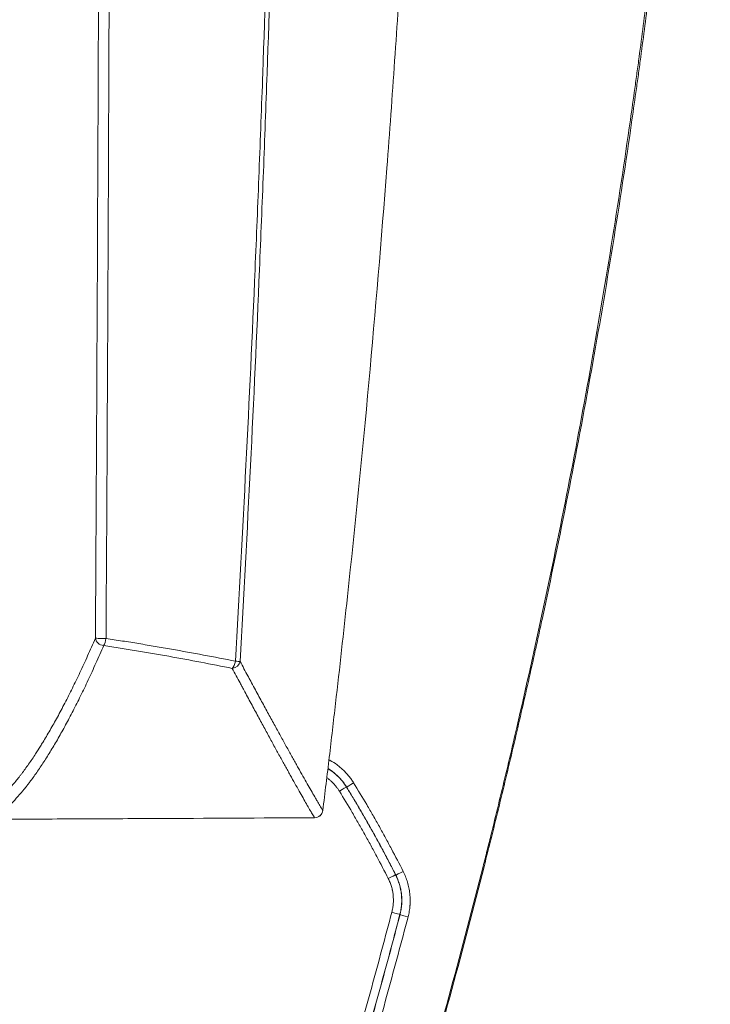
# Model space of a CAD drawing. Header units: millimetres. Extents: x 0 to 594, y 0 to 420.
# Tile 218 of 256: x 336 to 348, y 280 to 298. Entities that reach past the tile are written whole.
import ezdxf

# ---------------------------------------------------------------- set-up
doc = ezdxf.new("R2010")
doc.units = ezdxf.units.MM
doc.layers.add('1', color=7, linetype='Continuous', true_color=0xffffff)

msp = doc.modelspace()

# ---------------------------------------------------------------- linework, layer by layer
at = {"layer": '1', "color": 155, "linetype": 'Continuous', "lineweight": 13}
for p, q in [((341.845, 284.354), (341.843, 284.352)), ((342.728, 282.771), (342.73, 282.772)), ((342.806, 282.059), (342.804, 282.059))]:
    msp.add_line(p, q, dxfattribs=at)
at = {"layer": '1', "color": 155, "linetype": 'Continuous', "lineweight": 18}
for p, q in [((341.417, 283.932), (341.418, 283.932)), ((341.27, 283.801), (341.27, 283.8))]:
    msp.add_line(p, q, dxfattribs=at)
msp.add_arc((341.269, 283.95), 0.15, 270.2954, 352.9777, dxfattribs=at)
at = {"layer": '1', "color": 155, "linetype": 'Continuous', "lineweight": 13}
for centre, major_axis, ratio, start_param, end_param in [((337.471, 287.029), (0.138, -0.06), 0.849862, 3.612116, 5.089642), ((337.471, 287.029), (0.15, -0.001), 0.02471, 3.382921, 5.020031), ((337.471, 287.029), (0.138, -0.06), 0.849862, 3.612116, 5.089642), ((337.471, 287.029), (0.15, -0.001), 0.02471, 3.382921, 5.020031), ((337.471, 287.029), (0.023, 0.148), 0.303094, 3.681587, 4.732955), ((337.471, 287.029), (0.023, 0.148), 0.303094, 3.681587, 4.732955), ((339.785, 286.62), (-0.029, -0.147), 0.393562, 0.523552, 1.623939), ((339.785, 286.62), (0.132, 0.071), 0.86501, 4.299607, 5.663926), ((339.785, 286.62), (0.15, -0.009), 0.002592, 5.120169, 5.987667), ((341.972, 284.432), (0.128, 0.079), 0.024656, 3.193968, 4.697214), ((341.715, 284.274), (-0.128, -0.079), 0.024786, 3.193969, 4.697135), ((341.269, 283.95), (-0.127, -0.079), 0.992861, 1.020898, 2.455072), ((342.864, 282.84), (0.134, 0.068), 0.027179, 3.193972, 4.698618), ((342.594, 282.703), (-0.134, -0.068), 0.027296, 3.193972, 4.698559), ((342.659, 282.097), (-0.145, 0.038), 0.030149, 3.193976, 4.720322), ((342.951, 282.021), (0.145, -0.038), 0.030218, 3.193976, 4.72034)]:
    msp.add_ellipse(centre, major_axis=major_axis, ratio=ratio, start_param=start_param, end_param=end_param, dxfattribs=at)
for points, knots in [([(337.326, 287.029), (337.34, 289.345), (337.364, 293.977), (337.382, 298.61), (337.393, 302.084), (337.396, 303.242), (337.401, 305.559), (337.405, 307.296), (337.407, 309.034), (337.408, 310.192), (337.409, 310.771), (337.41, 312.508), (337.411, 313.667), (337.411, 317.141), (337.407, 321.774), (337.391, 328.723), (337.373, 333.355), (337.36, 336.25), (337.357, 336.829), (337.352, 337.987), (337.349, 338.566), (337.339, 340.303), (337.333, 341.461), (337.326, 342.619)], [0, 0, 0, 0, 0.125, 0.25, 0.25, 0.3125, 0.3125, 0.375, 0.40625, 0.40625, 0.4375, 0.4375, 0.5, 0.5, 0.625, 0.75, 0.875, 0.875, 0.90625, 0.90625, 0.9375, 0.9375, 1, 1, 1, 1]), ([(337.326, 287.029), (337.34, 289.345), (337.364, 293.977), (337.382, 298.61), (337.393, 302.084), (337.396, 303.242), (337.401, 305.559), (337.405, 307.296), (337.407, 309.034), (337.408, 310.192), (337.409, 310.771), (337.41, 312.508), (337.411, 313.667), (337.411, 317.141), (337.407, 321.774), (337.391, 328.723), (337.373, 333.355), (337.36, 336.25), (337.357, 336.829), (337.352, 337.987), (337.349, 338.566), (337.339, 340.303), (337.333, 341.461), (337.326, 342.619)], [0, 0, 0, 0, 0.125, 0.25, 0.25, 0.3125, 0.3125, 0.375, 0.40625, 0.40625, 0.4375, 0.4375, 0.5, 0.5, 0.625, 0.75, 0.875, 0.875, 0.90625, 0.90625, 0.9375, 0.9375, 1, 1, 1, 1]), ([(337.517, 342.623), (337.524, 341.465), (337.53, 340.307), (337.54, 338.57), (337.543, 337.991), (337.548, 336.832), (337.562, 333.937), (337.582, 328.725), (337.598, 321.775), (337.602, 317.142), (337.602, 313.666), (337.602, 312.508), (337.6, 310.77), (337.6, 310.191), (337.598, 309.033), (337.596, 307.295), (337.593, 305.557), (337.587, 303.241), (337.584, 302.082), (337.573, 298.607), (337.556, 293.974), (337.531, 289.342), (337.517, 287.025)], [0, 0, 0, 0, 0.0625, 0.0625, 0.09375, 0.09375, 0.125, 0.25, 0.375, 0.5, 0.5, 0.5625, 0.5625, 0.59375, 0.59375, 0.625, 0.6875, 0.6875, 0.75, 0.75, 0.875, 1, 1, 1, 1]), ([(337.517, 342.623), (337.524, 341.465), (337.53, 340.307), (337.54, 338.57), (337.543, 337.991), (337.548, 336.832), (337.562, 333.937), (337.582, 328.725), (337.598, 321.775), (337.602, 317.142), (337.602, 313.666), (337.602, 312.508), (337.6, 310.77), (337.6, 310.191), (337.598, 309.033), (337.596, 307.295), (337.593, 305.557), (337.587, 303.241), (337.584, 302.082), (337.573, 298.607), (337.556, 293.974), (337.531, 289.342), (337.517, 287.025)], [0, 0, 0, 0, 0.0625, 0.0625, 0.09375, 0.09375, 0.125, 0.25, 0.375, 0.5, 0.5, 0.5625, 0.5625, 0.59375, 0.59375, 0.625, 0.6875, 0.6875, 0.75, 0.75, 0.875, 1, 1, 1, 1]), ([(339.844, 286.616), (339.912, 287.79), (339.975, 288.965), (340.093, 291.314), (340.148, 292.488), (340.211, 293.957), (340.223, 294.251), (340.247, 294.838), (340.283, 295.72), (340.316, 296.601), (340.379, 298.364), (340.417, 299.539), (340.459, 301.009), (340.467, 301.302), (340.483, 301.89), (340.506, 302.772), (340.526, 303.654), (340.564, 305.417), (340.585, 306.593), (340.619, 308.945), (340.631, 310.12), (340.644, 311.884), (340.647, 312.472), (340.651, 313.648), (340.652, 314.236), (340.652, 314.824)], [0, 0, 0, 0, 0.125, 0.125, 0.25, 0.25, 0.28125, 0.28125, 0.3125, 0.375, 0.375, 0.5, 0.5, 0.53125, 0.53125, 0.5625, 0.625, 0.625, 0.75, 0.75, 0.875, 0.875, 0.9375, 0.9375, 1, 1, 1, 1]), ([(339.844, 286.616), (339.912, 287.79), (339.975, 288.965), (340.093, 291.314), (340.148, 292.488), (340.211, 293.957), (340.223, 294.251), (340.247, 294.838), (340.283, 295.72), (340.316, 296.601), (340.379, 298.364), (340.417, 299.539), (340.459, 301.009), (340.467, 301.302), (340.483, 301.89), (340.506, 302.772), (340.526, 303.654), (340.564, 305.417), (340.585, 306.593), (340.619, 308.945), (340.631, 310.12), (340.644, 311.884), (340.647, 312.472), (340.651, 313.648), (340.652, 314.236), (340.652, 314.824)], [0, 0, 0, 0, 0.125, 0.125, 0.25, 0.25, 0.28125, 0.28125, 0.3125, 0.375, 0.375, 0.5, 0.5, 0.53125, 0.53125, 0.5625, 0.625, 0.625, 0.75, 0.75, 0.875, 0.875, 0.9375, 0.9375, 1, 1, 1, 1]), ([(340.725, 314.824), (340.725, 314.236), (340.724, 313.648), (340.72, 312.472), (340.717, 311.884), (340.704, 310.12), (340.692, 308.944), (340.659, 306.592), (340.638, 305.416), (340.601, 303.652), (340.588, 303.064), (340.566, 302.182), (340.558, 301.888), (340.543, 301.3), (340.535, 301.006), (340.493, 299.537), (340.456, 298.361), (340.394, 296.598), (340.372, 296.01), (340.338, 295.129), (340.326, 294.835), (340.302, 294.247), (340.29, 293.954), (340.228, 292.485), (340.174, 291.31), (340.057, 288.96), (339.995, 287.786), (339.928, 286.612)], [0, 0, 0, 0, 0.0625, 0.0625, 0.125, 0.125, 0.25, 0.25, 0.375, 0.375, 0.4375, 0.4375, 0.46875, 0.46875, 0.5, 0.5, 0.625, 0.625, 0.6875, 0.6875, 0.71875, 0.71875, 0.75, 0.75, 0.875, 0.875, 1, 1, 1, 1]), ([(342.445, 276.333), (342.558, 276.696), (342.669, 277.06), (342.888, 277.789), (342.997, 278.154), (343.316, 279.25), (343.522, 279.982), (343.921, 281.451), (344.115, 282.187), (344.325, 283.017), (344.348, 283.11), (344.394, 283.294), (344.463, 283.571), (344.622, 284.218), (344.755, 284.773), (345.015, 285.884), (345.182, 286.626), (345.503, 288.113), (345.656, 288.858), (345.951, 290.349), (346.092, 291.097), (346.36, 292.594), (346.487, 293.343), (346.729, 294.846), (346.844, 295.598), (346.978, 296.54), (347.005, 296.728), (347.044, 297.011), (347.057, 297.106), (347.083, 297.294), (347.147, 297.766), (347.208, 298.238), (347.35, 299.37), (347.438, 300.126), (347.6, 301.639), (347.675, 302.395), (347.811, 303.91), (347.933, 305.425), (348.03, 306.943), (348.112, 308.462), (348.147, 309.222), (348.204, 310.742), (348.225, 311.503), (348.24, 312.265)], [0, 0, 0, 0, 0.03125, 0.03125, 0.0625, 0.0625, 0.125, 0.125, 0.1875, 0.1875, 0.195312, 0.195312, 0.203125, 0.21875, 0.25, 0.25, 0.3125, 0.3125, 0.375, 0.375, 0.4375, 0.4375, 0.5, 0.5, 0.5625, 0.5625, 0.578125, 0.578125, 0.585937, 0.585937, 0.59375, 0.625, 0.625, 0.6875, 0.6875, 0.75, 0.75, 0.8125, 0.875, 0.875, 0.9375, 0.9375, 1, 1, 1, 1]), ([(348.278, 312.264), (348.275, 312.073), (348.268, 311.788), (348.261, 311.502), (348.256, 311.312), (348.254, 311.217), (348.24, 310.741), (348.227, 310.361), (348.185, 309.22), (348.114, 307.7), (347.969, 305.423), (347.783, 303.149), (347.633, 301.636), (347.469, 300.124), (347.38, 299.368), (347.238, 298.235), (347.188, 297.858), (347.125, 297.387), (347.112, 297.292), (347.086, 297.104), (347.073, 297.009), (347.033, 296.727), (347.007, 296.538), (346.871, 295.596), (346.756, 294.844), (346.391, 292.591), (346.121, 291.093), (345.678, 288.854), (345.523, 288.109), (345.342, 287.272), (345.322, 287.179), (345.281, 286.993), (345.261, 286.9), (345.199, 286.621), (345.074, 286.064), (344.946, 285.508), (344.772, 284.767), (344.639, 284.212), (344.503, 283.657), (344.411, 283.288), (344.365, 283.103), (344.131, 282.181), (343.938, 281.445), (343.539, 279.976), (343.333, 279.244), (343.014, 278.148), (342.907, 277.783), (342.688, 277.054), (342.577, 276.69), (342.465, 276.327)], [0, 0, 0, 0, 0.015625, 0.023438, 0.023438, 0.03125, 0.03125, 0.0625, 0.0625, 0.125, 0.1875, 0.25, 0.3125, 0.3125, 0.375, 0.375, 0.40625, 0.40625, 0.414063, 0.414063, 0.421875, 0.421875, 0.4375, 0.4375, 0.5, 0.5, 0.625, 0.625, 0.6875, 0.6875, 0.695313, 0.695313, 0.703125, 0.703125, 0.71875, 0.75, 0.75, 0.78125, 0.796875, 0.796875, 0.8125, 0.8125, 0.875, 0.875, 0.9375, 0.9375, 0.96875, 0.96875, 1, 1, 1, 1]), ([(337.475, 286.899), (337.428, 286.79), (337.335, 286.578), (337.196, 286.276), (337.059, 285.99), (336.923, 285.721), (336.789, 285.467), (336.657, 285.229), (336.526, 285.008), (336.397, 284.803), (336.27, 284.613), (336.186, 284.498), (336.14, 284.437), (336.135, 284.43), (336.124, 284.416), (336.109, 284.396), (336.073, 284.35), (336.043, 284.312), (335.982, 284.239), (335.902, 284.147), (335.786, 284.027), (335.678, 283.928), (335.609, 283.874), (335.578, 283.851)], [0, 0, 0, 0, 0.06726, 0.134519, 0.201779, 0.269039, 0.336298, 0.403558, 0.470818, 0.538077, 0.605337, 0.672597, 0.672597, 0.681004, 0.681004, 0.689412, 0.706227, 0.739856, 0.739856, 0.807116, 0.874376, 0.941635, 1, 1, 1, 1]), ([(339.788, 286.487), (339.6, 286.525), (339.221, 286.599), (338.838, 286.67), (338.596, 286.713), (338.548, 286.721), (338.451, 286.738), (338.403, 286.747), (338.258, 286.772), (338.063, 286.805), (337.868, 286.837), (337.721, 286.86), (337.672, 286.868), (337.573, 286.883), (337.524, 286.891), (337.475, 286.899)], [0, 0, 0, 0, 0.25, 0.5, 0.5, 0.5625, 0.5625, 0.625, 0.625, 0.75, 0.875, 0.875, 0.9375, 0.9375, 1, 1, 1, 1]), ([(337.517, 287.025), (337.566, 287.018), (337.616, 287.01), (337.714, 286.995), (337.764, 286.987), (337.912, 286.964), (338.108, 286.932), (338.304, 286.899), (338.45, 286.875), (338.499, 286.866), (338.596, 286.849), (338.839, 286.807), (339.273, 286.728), (339.655, 286.654), (339.844, 286.616)], [0, 0, 0, 0, 0.0625, 0.0625, 0.125, 0.125, 0.25, 0.375, 0.375, 0.4375, 0.4375, 0.5, 0.75, 1, 1, 1, 1]), ([(337.517, 287.025), (337.566, 287.018), (337.616, 287.01), (337.714, 286.995), (337.764, 286.987), (337.912, 286.964), (338.108, 286.932), (338.304, 286.899), (338.45, 286.875), (338.499, 286.866), (338.596, 286.849), (338.839, 286.807), (339.273, 286.728), (339.655, 286.654), (339.844, 286.616)], [0, 0, 0, 0, 0.0625, 0.0625, 0.125, 0.125, 0.25, 0.375, 0.375, 0.4375, 0.4375, 0.5, 0.75, 1, 1, 1, 1]), ([(339.928, 286.612), (339.976, 286.523), (340.023, 286.436), (340.08, 286.33), (340.092, 286.309), (340.115, 286.267), (340.148, 286.204), (340.182, 286.143), (340.248, 286.021), (340.29, 285.942), (340.374, 285.788), (340.415, 285.713), (340.495, 285.567), (340.534, 285.496), (340.609, 285.358), (340.646, 285.291), (340.718, 285.162), (340.752, 285.099), (340.82, 284.977), (340.852, 284.919), (340.9, 284.834), (340.915, 284.806), (340.945, 284.752), (340.96, 284.725), (341.004, 284.647), (341.032, 284.597), (341.113, 284.453), (341.163, 284.367), (341.23, 284.25), (341.251, 284.213), (341.276, 284.17), (341.283, 284.158), (341.29, 284.145), (341.295, 284.137), (341.297, 284.133), (341.309, 284.113), (341.318, 284.098), (341.344, 284.053), (341.361, 284.025), (341.391, 283.975), (341.405, 283.952), (341.417, 283.932)], [0, 0, 0, 0, 0.0625, 0.0625, 0.078125, 0.078125, 0.09375, 0.125, 0.125, 0.1875, 0.1875, 0.25, 0.25, 0.3125, 0.3125, 0.375, 0.375, 0.4375, 0.4375, 0.5, 0.5, 0.53125, 0.53125, 0.5625, 0.5625, 0.625, 0.625, 0.75, 0.75, 0.8125, 0.8125, 0.828125, 0.835937, 0.835937, 0.84375, 0.84375, 0.875, 0.875, 0.9375, 0.9375, 1, 1, 1, 1]), ([(341.27, 283.801), (341.257, 283.822), (341.243, 283.844), (341.213, 283.894), (341.197, 283.922), (341.171, 283.967), (341.162, 283.982), (341.15, 284.002), (341.148, 284.006), (341.143, 284.014), (341.136, 284.027), (341.109, 284.073), (341.083, 284.119), (341.017, 284.236), (340.968, 284.322), (340.887, 284.466), (340.859, 284.516), (340.816, 284.595), (340.801, 284.621), (340.77, 284.676), (340.755, 284.704), (340.708, 284.789), (340.675, 284.848), (340.608, 284.969), (340.574, 285.032), (340.503, 285.162), (340.466, 285.23), (340.391, 285.368), (340.352, 285.439), (340.273, 285.585), (340.232, 285.661), (340.149, 285.815), (340.106, 285.894), (340.041, 286.016), (340.008, 286.078), (339.974, 286.141), (339.951, 286.183), (339.94, 286.204), (339.883, 286.311), (339.836, 286.398), (339.788, 286.487)], [0, 0, 0, 0, 0.0625, 0.0625, 0.125, 0.125, 0.15625, 0.15625, 0.164062, 0.164062, 0.171875, 0.1875, 0.25, 0.25, 0.375, 0.375, 0.4375, 0.4375, 0.46875, 0.46875, 0.5, 0.5, 0.5625, 0.5625, 0.625, 0.625, 0.6875, 0.6875, 0.75, 0.75, 0.8125, 0.8125, 0.875, 0.875, 0.90625, 0.921875, 0.921875, 0.9375, 0.9375, 1, 1, 1, 1]), ([(335.308, 283.922), (335.343, 283.942), (335.415, 283.988), (335.526, 284.074), (335.64, 284.177), (335.757, 284.298), (335.836, 284.389), (335.897, 284.462), (335.927, 284.5), (335.963, 284.546), (335.979, 284.566), (335.989, 284.579), (335.994, 284.586), (336.04, 284.648), (336.124, 284.762), (336.237, 284.929), (336.308, 285.042), (336.337, 285.088)], [0, 0, 0, 0, 0.115277, 0.230554, 0.345831, 0.461108, 0.576385, 0.576385, 0.634024, 0.662843, 0.677253, 0.677253, 0.691663, 0.691663, 0.80694, 0.922217, 1, 1, 1, 1]), ([(341.532, 284.842), (341.538, 284.839), (341.544, 284.836), (341.593, 284.809), (341.634, 284.782), (341.684, 284.745), (341.698, 284.734), (341.713, 284.723), (341.722, 284.715), (341.727, 284.711), (341.751, 284.691), (341.769, 284.674), (341.805, 284.64), (341.822, 284.622), (341.855, 284.586), (341.871, 284.568), (341.902, 284.53), (341.917, 284.51), (341.945, 284.47), (341.959, 284.449), (341.972, 284.428)], [0, 0, 0, 0, 0.033904, 0.033904, 0.275428, 0.275428, 0.335809, 0.365999, 0.365999, 0.39619, 0.39619, 0.516952, 0.516952, 0.637714, 0.637714, 0.758476, 0.758476, 0.879238, 0.879238, 1, 1, 1, 1]), ([(341.845, 284.354), (341.844, 284.354), (341.844, 284.354), (341.844, 284.354), (341.844, 284.355), (341.843, 284.356), (341.842, 284.358), (341.84, 284.362), (341.835, 284.37), (341.83, 284.376), (341.821, 284.39), (341.815, 284.399), (341.797, 284.425), (341.784, 284.442), (341.757, 284.475), (341.743, 284.492), (341.714, 284.523), (341.699, 284.538), (341.676, 284.561), (341.668, 284.568), (341.652, 284.582), (341.644, 284.589), (341.631, 284.6), (341.627, 284.603), (341.619, 284.61), (341.606, 284.62), (341.593, 284.63), (341.562, 284.654), (341.538, 284.67), (341.513, 284.685)], [0, 0, 0, 0, 0.001063, 0.001063, 0.002127, 0.004253, 0.008507, 0.017014, 0.034027, 0.068055, 0.068055, 0.13611, 0.13611, 0.27222, 0.27222, 0.40833, 0.40833, 0.54444, 0.54444, 0.612495, 0.612495, 0.68055, 0.68055, 0.714577, 0.714577, 0.748605, 0.81666, 0.81666, 1, 1, 1, 1]), ([(341.513, 284.682), (341.537, 284.667), (341.561, 284.651), (341.592, 284.628), (341.601, 284.621), (341.611, 284.613), (341.614, 284.611), (341.618, 284.608), (341.624, 284.603), (341.638, 284.591), (341.651, 284.58), (341.667, 284.566), (341.674, 284.559), (341.697, 284.536), (341.712, 284.521), (341.741, 284.49), (341.755, 284.474), (341.782, 284.441), (341.795, 284.424), (341.813, 284.397), (341.822, 284.384), (341.833, 284.368), (341.838, 284.36), (341.84, 284.356), (341.841, 284.354), (341.842, 284.353), (341.842, 284.353), (341.842, 284.353), (341.842, 284.353), (341.843, 284.352)], [0, 0, 0, 0, 0.182422, 0.182422, 0.250554, 0.250554, 0.267586, 0.267586, 0.284619, 0.318685, 0.386817, 0.386817, 0.454948, 0.454948, 0.591211, 0.591211, 0.727474, 0.727474, 0.863737, 0.863737, 0.931869, 0.965934, 0.982967, 0.991484, 0.995742, 0.997871, 0.998935, 0.998935, 1, 1, 1, 1]), ([(341.715, 284.278), (341.705, 284.294), (341.695, 284.309), (341.674, 284.339), (341.663, 284.353), (341.641, 284.381), (341.629, 284.395), (341.604, 284.422), (341.592, 284.435), (341.565, 284.46), (341.548, 284.475), (341.531, 284.49), (341.524, 284.496), (341.52, 284.499), (341.509, 284.507), (341.502, 284.513), (341.493, 284.519), (341.492, 284.52), (341.49, 284.521)], [0, 0, 0, 0, 0.164029, 0.164029, 0.328057, 0.328057, 0.492086, 0.492086, 0.656114, 0.656114, 0.820143, 0.86115, 0.86115, 0.902157, 0.902157, 0.984171, 0.984171, 1, 1, 1, 1]), ([(341.972, 284.428), (342.052, 284.298), (342.13, 284.168), (342.246, 283.971), (342.284, 283.905), (342.36, 283.773), (342.435, 283.641), (342.508, 283.508), (342.581, 283.374), (342.617, 283.307), (342.725, 283.106), (342.795, 282.971), (342.864, 282.835)], [0, 0, 0, 0, 0.25, 0.25, 0.375, 0.375, 0.5, 0.625, 0.625, 0.75, 0.75, 1, 1, 1, 1]), ([(342.594, 282.707), (342.527, 282.841), (342.457, 282.974), (342.352, 283.173), (342.316, 283.239), (342.244, 283.371), (342.171, 283.502), (342.097, 283.633), (342.023, 283.763), (341.985, 283.828), (341.871, 284.022), (341.794, 284.15), (341.715, 284.278)], [0, 0, 0, 0, 0.25, 0.25, 0.375, 0.375, 0.5, 0.625, 0.625, 0.75, 0.75, 1, 1, 1, 1]), ([(341.843, 284.352), (341.852, 284.336), (341.862, 284.32), (341.882, 284.288), (341.912, 284.24), (341.98, 284.126), (342.038, 284.029), (342.114, 283.899), (342.152, 283.833), (342.227, 283.702), (342.302, 283.571), (342.375, 283.439), (342.448, 283.306), (342.483, 283.24), (342.554, 283.106), (342.607, 283.006), (342.668, 282.889), (342.694, 282.838), (342.711, 282.804), (342.719, 282.788), (342.728, 282.771)], [0, 0, 0, 0, 0.03125, 0.03125, 0.0625, 0.125, 0.25, 0.25, 0.375, 0.375, 0.5, 0.625, 0.625, 0.75, 0.75, 0.875, 0.9375, 0.96875, 0.96875, 1, 1, 1, 1]), ([(342.73, 282.772), (342.722, 282.789), (342.713, 282.806), (342.696, 282.839), (342.67, 282.89), (342.609, 283.007), (342.557, 283.107), (342.485, 283.241), (342.45, 283.307), (342.377, 283.44), (342.304, 283.572), (342.229, 283.704), (342.154, 283.835), (342.116, 283.9), (342.04, 284.03), (341.982, 284.128), (341.914, 284.241), (341.884, 284.289), (341.864, 284.321), (341.854, 284.338), (341.845, 284.354)], [0, 0, 0, 0, 0.03125, 0.03125, 0.0625, 0.125, 0.25, 0.25, 0.375, 0.375, 0.5, 0.625, 0.625, 0.75, 0.75, 0.875, 0.9375, 0.96875, 0.96875, 1, 1, 1, 1]), ([(342.864, 282.835), (342.88, 282.804), (342.894, 282.772), (342.92, 282.707), (342.931, 282.674), (342.951, 282.607), (342.959, 282.574), (342.973, 282.505), (342.978, 282.47), (342.983, 282.427), (342.984, 282.418), (342.985, 282.4), (342.986, 282.391), (342.988, 282.365), (342.989, 282.33), (342.989, 282.286), (342.988, 282.255), (342.987, 282.242), (342.986, 282.233), (342.986, 282.229), (342.983, 282.189), (342.979, 282.154), (342.967, 282.085), (342.96, 282.05), (342.951, 282.016)], [0, 0, 0, 0, 0.125, 0.125, 0.25, 0.25, 0.375, 0.375, 0.5, 0.5, 0.53125, 0.53125, 0.5625, 0.5625, 0.625, 0.6875, 0.71875, 0.734375, 0.734375, 0.75, 0.75, 0.875, 0.875, 1, 1, 1, 1]), ([(342.659, 282.102), (342.665, 282.127), (342.674, 282.165), (342.679, 282.204), (342.681, 282.22), (342.682, 282.223), (342.682, 282.23), (342.683, 282.24), (342.684, 282.249), (342.689, 282.308), (342.688, 282.359), (342.68, 282.436), (342.676, 282.462), (342.669, 282.493), (342.668, 282.5), (342.666, 282.509), (342.665, 282.512), (342.664, 282.519), (342.663, 282.522), (342.659, 282.538), (342.656, 282.55), (342.645, 282.588), (342.636, 282.612), (342.617, 282.66), (342.606, 282.684), (342.594, 282.707)], [0, 0, 0, 0, 0.125, 0.1875, 0.1875, 0.203125, 0.203125, 0.21875, 0.25, 0.25, 0.5, 0.5, 0.625, 0.625, 0.65625, 0.65625, 0.671875, 0.671875, 0.6875, 0.6875, 0.75, 0.75, 0.875, 0.875, 1, 1, 1, 1]), ([(342.728, 282.771), (342.728, 282.77), (342.729, 282.769), (342.73, 282.767), (342.731, 282.765), (342.734, 282.759), (342.74, 282.747), (342.751, 282.722), (342.76, 282.701), (342.777, 282.659), (342.787, 282.63), (342.8, 282.586), (342.805, 282.568), (342.809, 282.549), (342.811, 282.542), (342.812, 282.538), (342.814, 282.527), (342.816, 282.519), (342.82, 282.497), (342.823, 282.482), (342.828, 282.452), (342.83, 282.437), (342.834, 282.392), (342.836, 282.361), (342.837, 282.301), (342.836, 282.271), (342.834, 282.232), (342.833, 282.221), (342.831, 282.21), (342.831, 282.202), (342.83, 282.198), (342.828, 282.179), (342.823, 282.149), (342.816, 282.111), (342.81, 282.085), (342.807, 282.072), (342.805, 282.066), (342.805, 282.063), (342.804, 282.061), (342.804, 282.06), (342.804, 282.059)], [0, 0, 0, 0, 0.003906, 0.003906, 0.007813, 0.015625, 0.03125, 0.0625, 0.125, 0.125, 0.25, 0.25, 0.3125, 0.328125, 0.328125, 0.34375, 0.34375, 0.375, 0.375, 0.4375, 0.4375, 0.5, 0.5, 0.625, 0.625, 0.75, 0.75, 0.78125, 0.796875, 0.796875, 0.8125, 0.8125, 0.875, 0.9375, 0.96875, 0.984375, 0.992187, 0.996094, 0.996094, 1, 1, 1, 1]), ([(342.806, 282.059), (342.806, 282.059), (342.806, 282.059), (342.806, 282.059), (342.806, 282.059), (342.806, 282.06), (342.807, 282.062), (342.807, 282.065), (342.809, 282.072), (342.812, 282.085), (342.818, 282.111), (342.823, 282.133), (342.83, 282.179), (342.834, 282.209), (342.837, 282.248), (342.837, 282.255), (342.838, 282.271), (342.839, 282.294), (342.839, 282.332), (342.838, 282.37), (342.836, 282.393), (342.835, 282.408), (342.834, 282.416), (342.83, 282.454), (342.825, 282.484), (342.813, 282.544), (342.806, 282.573), (342.789, 282.631), (342.774, 282.674), (342.753, 282.723), (342.742, 282.748), (342.736, 282.76), (342.733, 282.766), (342.732, 282.769), (342.731, 282.77), (342.73, 282.771), (342.73, 282.771), (342.73, 282.772), (342.73, 282.772), (342.73, 282.772)], [0, 0, 0, 0, 0.000488, 0.000488, 0.000977, 0.001953, 0.003906, 0.007813, 0.015625, 0.03125, 0.0625, 0.125, 0.125, 0.25, 0.25, 0.28125, 0.28125, 0.3125, 0.375, 0.4375, 0.46875, 0.46875, 0.5, 0.5, 0.625, 0.625, 0.75, 0.75, 0.875, 0.9375, 0.96875, 0.984375, 0.992187, 0.996094, 0.998047, 0.999023, 0.999512, 0.999512, 1, 1, 1, 1]), ([(341.124, 276.746), (341.262, 277.189), (341.397, 277.633), (341.596, 278.301), (341.662, 278.523), (341.792, 278.969), (341.921, 279.415), (342.048, 279.862), (342.173, 280.309), (342.235, 280.533), (342.42, 281.204), (342.541, 281.653), (342.659, 282.102)], [0, 0, 0, 0, 0.25, 0.25, 0.375, 0.375, 0.5, 0.625, 0.625, 0.75, 0.75, 1, 1, 1, 1]), ([(342.804, 282.059), (342.789, 282.003), (342.774, 281.947), (342.744, 281.834), (342.7, 281.666), (342.595, 281.273), (342.503, 280.936), (342.38, 280.488), (342.318, 280.264), (342.192, 279.816), (342.065, 279.369), (341.936, 278.922), (341.806, 278.476), (341.74, 278.253), (341.607, 277.808), (341.506, 277.474), (341.388, 277.085), (341.336, 276.918), (341.302, 276.807), (341.285, 276.752), (341.268, 276.696)], [0, 0, 0, 0, 0.03125, 0.03125, 0.0625, 0.125, 0.25, 0.25, 0.375, 0.375, 0.5, 0.625, 0.625, 0.75, 0.75, 0.875, 0.9375, 0.96875, 0.96875, 1, 1, 1, 1]), ([(341.269, 276.695), (341.287, 276.751), (341.304, 276.806), (341.338, 276.918), (341.389, 277.084), (341.508, 277.473), (341.609, 277.807), (341.742, 278.253), (341.808, 278.476), (341.938, 278.922), (342.067, 279.368), (342.194, 279.816), (342.32, 280.263), (342.382, 280.487), (342.505, 280.936), (342.597, 281.272), (342.702, 281.665), (342.746, 281.834), (342.776, 281.946), (342.791, 282.002), (342.806, 282.059)], [0, 0, 0, 0, 0.03125, 0.03125, 0.0625, 0.125, 0.25, 0.25, 0.375, 0.375, 0.5, 0.625, 0.625, 0.75, 0.75, 0.875, 0.9375, 0.96875, 0.96875, 1, 1, 1, 1]), ([(342.951, 282.016), (342.832, 281.566), (342.711, 281.116), (342.526, 280.443), (342.464, 280.218), (342.338, 279.77), (342.211, 279.322), (342.082, 278.875), (341.951, 278.428), (341.885, 278.205), (341.686, 277.536), (341.55, 277.091), (341.413, 276.646)], [0, 0, 0, 0, 0.25, 0.25, 0.375, 0.375, 0.5, 0.625, 0.625, 0.75, 0.75, 1, 1, 1, 1]), ([(346.566, 275.781), (346.895, 276.27), (347.218, 276.763), (347.851, 277.758), (348.161, 278.258), (348.768, 279.268), (349.066, 279.776), (349.648, 280.801), (349.932, 281.318), (350.21, 281.838)], [0, 0, 0, 0, 0.25, 0.25, 0.5, 0.5, 0.75, 0.75, 1, 1, 1, 1]), ([(346.645, 275.727), (346.976, 276.217), (347.299, 276.71), (347.934, 277.705), (348.556, 278.708), (349.153, 279.726), (349.737, 280.751), (350.022, 281.268), (350.301, 281.789)], [0, 0, 0, 0, 0.25, 0.25, 0.5, 0.75, 0.75, 1, 1, 1, 1])]:
    msp.add_open_spline(points, degree=3, knots=knots, dxfattribs=at)
at = {"layer": '1', "color": 155, "linetype": 'Continuous', "lineweight": 18}
for points, knots in [([(341.417, 283.932), (341.457, 284.252), (341.495, 284.572), (341.572, 285.213), (341.609, 285.533), (341.72, 286.494), (341.934, 288.418), (342.127, 290.343), (342.363, 292.913), (342.471, 294.199), (342.619, 296.129), (342.666, 296.772), (342.754, 298.06), (342.796, 298.703), (342.914, 300.635), (342.983, 301.924), (343.071, 303.858), (343.099, 304.502), (343.129, 305.308), (343.135, 305.47), (343.147, 305.792), (343.164, 306.276), (343.221, 308.049), (343.258, 309.662), (343.288, 311.598), (343.299, 312.566), (343.304, 313.534), (343.307, 314.179), (343.307, 314.502), (343.307, 314.824)], [0, 0, 0, 0, 0.03125, 0.03125, 0.0625, 0.0625, 0.125, 0.25, 0.25, 0.375, 0.375, 0.4375, 0.4375, 0.5, 0.5, 0.625, 0.625, 0.6875, 0.6875, 0.703125, 0.703125, 0.71875, 0.75, 0.875, 0.875, 0.9375, 0.96875, 0.96875, 1, 1, 1, 1]), ([(336.337, 285.088), (336.351, 285.111), (336.408, 285.203), (336.51, 285.374), (336.642, 285.609), (336.776, 285.861), (336.911, 286.128), (337.048, 286.412), (337.186, 286.711), (337.279, 286.921), (337.326, 287.029)], [0, 0, 0, 0, 0.044401, 0.180915, 0.317429, 0.453944, 0.590458, 0.726972, 0.863486, 1, 1, 1, 1]), ([(335.456, 283.773), (335.471, 283.773), (335.494, 283.773), (335.52, 283.773), (335.533, 283.773), (335.539, 283.773), (335.542, 283.773), (335.542, 283.773), (335.543, 283.773), (335.543, 283.773), (335.544, 283.773), (335.576, 283.773), (335.667, 283.774), (335.879, 283.775), (336.303, 283.777), (337.151, 283.781), (338.847, 283.789), (340.301, 283.796), (341.27, 283.801)], [0, 0, 0, 0, 0.007813, 0.011719, 0.013672, 0.014648, 0.014893, 0.014893, 0.015015, 0.015015, 0.015137, 0.015625, 0.03125, 0.0625, 0.125, 0.25, 0.5, 1, 1, 1, 1]), ([(346.706, 275.686), (347.37, 276.671), (348.01, 277.673), (349.236, 279.708), (349.824, 280.741), (350.384, 281.789)], [0, 0, 0, 0, 0.5, 0.5, 1, 1, 1, 1])]:
    msp.add_open_spline(points, degree=3, knots=knots, dxfattribs=at)

doc.saveas('drawing.dxf')
